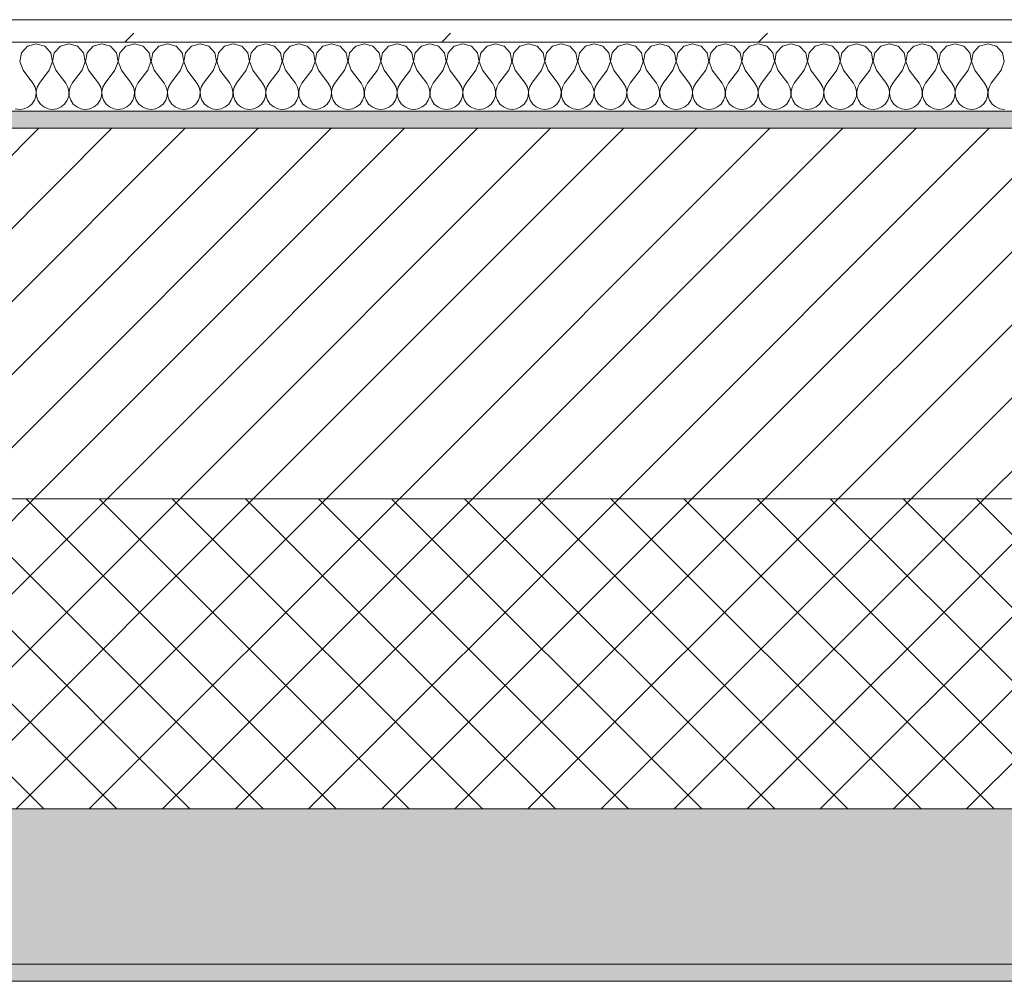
# Model space of a CAD drawing. Header units: millimetres. Extents: x -40968 to 13979, y -19284 to 4746.
# Tile 213 of 234: x -11143 to -10571, y -1699 to -1141. Entities that reach past the tile are written whole.
import ezdxf

# ---------------------------------------------------------------- set-up
doc = ezdxf.new("R2010")
doc.units = ezdxf.units.MM
doc.header["$MEASUREMENT"] = 0
doc.linetypes.add('Wipeout_Contour', pattern=[1000, 0, -1000])
doc.layers.add('12_FAÇ_Façana', color=7, linetype='Continuous')
doc.layers.add('Nuevo_08_E_Envans secs', color=7, linetype='Continuous')
for name, color, linetype, lineweight, true_color in [('12_FAÇ_Façana_Pluma_Nº__102', 7, 'Continuous', 5, 0xcccccc), ('12_FAÇ_Façana_Pluma_Nº__174', 7, 'Continuous', 13, 0xe4ad2c), ('12_FAÇ_Façana_Pluma_Nº__176', 7, 'Continuous', 15, 0x93a0c6), ('Nuevo_08_E_Envans secs_Pluma_Nº__102', 7, 'Continuous', 5, 0xcccccc), ('Nuevo_08_E_Envans secs_Pluma_Nº__177', 7, 'Continuous', 15, 0xf7e046)]:
    doc.layers.add(name, color=color, linetype=linetype, lineweight=lineweight, true_color=true_color)
for name, color, linetype, lineweight in [('12_FAÇ_Façana_Pluma_Nº__2', 8, 'Continuous', 5), ('12_FAÇ_Façana_Pluma_Nº__7', 7, 'Continuous', 5), ('Nuevo_08_E_Envans secs_Pluma_Nº__1', 7, 'Continuous', 5)]:
    doc.layers.add(name, color=color, linetype=linetype, lineweight=lineweight)

# ---------------------------------------------------------------- blocks, each defined once
blk = doc.blocks.new('Muro_10_1', base_point=(-12935.93, -1193.98))
at = {"layer": '12_FAÇ_Façana_Pluma_Nº__102', "linetype": 'Continuous', "lineweight": 0, "true_color": 0xe5e5e5}
for points in [[(-12935.93, -1688.98), (-8781.93, -1688.98), (-8781.93, -1598.98), (-12035.86, -1598.98), (-12035.86, -1613.98), (-12435.86, -1613.98), (-12435.86, -1598.98), (-12486.81, -1598.98), (-12486.81, -1613.98), (-12886.81, -1613.98), (-12886.81, -1598.98), (-12935.93, -1598.98)], [(-12935.93, -1698.98), (-8781.93, -1698.98), (-8781.93, -1688.98), (-12935.93, -1688.98)]]:
    blk.add_hatch(color=254, dxfattribs=at).paths.add_polyline_path(points)
at = {"layer": '12_FAÇ_Façana_Pluma_Nº__174', "linetype": 'Continuous', "lineweight": 13, "true_color": 0xe4ad2c}
h = blk.add_hatch(dxfattribs=at)
h.set_pattern_fill('SATE_Aislamiento_0001', color=42, style=0, pattern_type=2)
h.set_pattern_definition([(45, (0, 0), (-21.2132, 21.2132), []), (135, (0, 0), (21.2132, 21.2132), [])])
h.paths.add_polyline_path([(-12035.86, -1598.98), (-8781.93, -1598.98), (-8781.93, -1418.98), (-12035.86, -1418.98)])
at = {"layer": '12_FAÇ_Façana_Pluma_Nº__176', "linetype": 'Continuous', "lineweight": 0, "true_color": 0x495063}
blk.add_hatch(color=251, dxfattribs=at).paths.add_polyline_path([(-11995.86, -1203.98), (-8781.93, -1203.98), (-8781.93, -1193.98), (-11995.86, -1193.98)])
at = {"layer": '12_FAÇ_Façana_Pluma_Nº__2', "linetype": 'Continuous', "lineweight": 5}
h = blk.add_hatch(dxfattribs=at)
h.set_pattern_fill('Ceramic_0001', color=8, style=0, pattern_type=2)
h.set_pattern_definition([(45, (0, 0), (-21.2132, 21.2132), [])])
h.paths.add_polyline_path([(-11995.86, -1418.98), (-8781.93, -1418.98), (-8781.93, -1203.98), (-11995.86, -1203.98)])
at = {"layer": '12_FAÇ_Façana_Pluma_Nº__7', "color": 7, "linetype": 'Continuous', "lineweight": 5}
for p, q in [((-8781.93, -1203.98), (-11995.86, -1203.98)), ((-11995.86, -1418.98), (-8781.93, -1418.98)), ((-12035.86, -1598.98), (-8781.93, -1598.98)), ((-12935.93, -1688.98), (-8781.93, -1688.98))]:
    blk.add_line(p, q, dxfattribs=at)
at = {"layer": '12_FAÇ_Façana_Pluma_Nº__7', "color": 7, "linetype": 'Continuous', "lineweight": 5, "flags": 128}
for points in [[(-8781.93, -1193.98), (-11995.86, -1193.98)], [(-12935.93, -1698.98), (-8781.93, -1698.98)]]:
    blk.add_lwpolyline(points, dxfattribs=at)
blk = doc.blocks.new('*X256')
at = {"layer": 'Nuevo_08_E_Envans secs_Pluma_Nº__102', "color": 254, "linetype": 'Continuous', "lineweight": 5, "true_color": 0xcccccc}
for p, q in [((-11138.34, -1156.35), (-11141.85, -1160.19)), ((-11133.33, -1154.93), (-11138.34, -1156.35)), ((-11128.33, -1156.35), (-11133.33, -1154.93)), ((-11124.81, -1160.19), (-11128.33, -1156.35)), ((-11119.29, -1156.35), (-11122.8, -1160.19)), ((-11114.29, -1154.93), (-11119.29, -1156.35)), ((-11109.28, -1156.35), (-11114.29, -1154.93)), ((-11105.77, -1160.19), (-11109.28, -1156.35)), ((-11100.25, -1156.35), (-11103.76, -1160.19)), ((-11095.24, -1154.93), (-11100.25, -1156.35)), ((-11090.23, -1156.35), (-11095.24, -1154.93)), ((-11086.72, -1160.19), (-11090.23, -1156.35)), ((-11081.2, -1156.35), (-11084.71, -1160.19)), ((-11076.19, -1154.93), (-11081.2, -1156.35)), ((-11071.18, -1156.35), (-11076.19, -1154.93)), ((-11067.67, -1160.19), (-11071.18, -1156.35)), ((-11062.15, -1156.35), (-11065.66, -1160.19)), ((-11057.14, -1154.93), (-11062.15, -1156.35)), ((-11052.14, -1156.35), (-11057.14, -1154.93)), ((-11048.62, -1160.19), (-11052.14, -1156.35)), ((-11043.1, -1156.35), (-11046.61, -1160.19)), ((-11038.1, -1154.93), (-11043.1, -1156.35)), ((-11033.09, -1156.35), (-11038.1, -1154.93)), ((-11029.58, -1160.19), (-11033.09, -1156.35)), ((-11024.05, -1156.35), (-11027.57, -1160.19)), ((-11019.05, -1154.93), (-11024.05, -1156.35)), ((-11014.04, -1156.35), (-11019.05, -1154.93)), ((-11010.53, -1160.19), (-11014.04, -1156.35)), ((-11005.01, -1156.35), (-11008.52, -1160.19)), ((-11000, -1154.93), (-11005.01, -1156.35)), ((-10994.99, -1156.35), (-11000, -1154.93)), ((-10991.48, -1160.19), (-10994.99, -1156.35)), ((-10985.96, -1156.35), (-10989.47, -1160.19)), ((-10980.95, -1154.93), (-10985.96, -1156.35)), ((-10975.95, -1156.35), (-10980.95, -1154.93)), ((-10972.43, -1160.19), (-10975.95, -1156.35)), ((-10966.91, -1156.35), (-10970.42, -1160.19)), ((-10961.9, -1154.93), (-10966.91, -1156.35)), ((-10956.9, -1156.35), (-10961.9, -1154.93)), ((-10953.39, -1160.19), (-10956.9, -1156.35)), ((-10947.86, -1156.35), (-10951.38, -1160.19)), ((-10942.86, -1154.93), (-10947.86, -1156.35)), ((-10937.85, -1156.35), (-10942.86, -1154.93)), ((-10934.34, -1160.19), (-10937.85, -1156.35)), ((-10928.82, -1156.35), (-10932.33, -1160.19)), ((-10923.81, -1154.93), (-10928.82, -1156.35)), ((-10918.8, -1156.35), (-10923.81, -1154.93)), ((-10915.29, -1160.19), (-10918.8, -1156.35)), ((-10909.77, -1156.35), (-10913.28, -1160.19)), ((-10904.76, -1154.93), (-10909.77, -1156.35)), ((-10899.75, -1156.35), (-10904.76, -1154.93)), ((-10896.24, -1160.19), (-10899.75, -1156.35)), ((-10890.72, -1156.35), (-10894.23, -1160.19)), ((-10885.71, -1154.93), (-10890.72, -1156.35)), ((-10880.71, -1156.35), (-10885.71, -1154.93)), ((-10877.2, -1160.19), (-10880.71, -1156.35)), ((-10871.67, -1156.35), (-10875.19, -1160.19)), ((-10866.67, -1154.93), (-10871.67, -1156.35)), ((-10861.66, -1156.35), (-10866.67, -1154.93)), ((-10858.15, -1160.19), (-10861.66, -1156.35)), ((-10852.63, -1156.35), (-10856.14, -1160.19)), ((-10847.62, -1154.93), (-10852.63, -1156.35)), ((-10842.61, -1156.35), (-10847.62, -1154.93)), ((-10839.1, -1160.19), (-10842.61, -1156.35)), ((-10833.58, -1156.35), (-10837.09, -1160.19)), ((-10828.57, -1154.93), (-10833.58, -1156.35)), ((-10823.56, -1156.35), (-10828.57, -1154.93)), ((-10820.05, -1160.19), (-10823.56, -1156.35)), ((-10814.53, -1156.35), (-10818.04, -1160.19)), ((-10809.52, -1154.93), (-10814.53, -1156.35)), ((-10804.52, -1156.35), (-10809.52, -1154.93)), ((-10801.01, -1160.19), (-10804.52, -1156.35)), ((-10795.48, -1156.35), (-10798.99, -1160.19)), ((-10790.48, -1154.93), (-10795.48, -1156.35)), ((-10785.47, -1156.35), (-10790.48, -1154.93)), ((-10781.96, -1160.19), (-10785.47, -1156.35)), ((-10776.44, -1156.35), (-10779.95, -1160.19)), ((-10771.43, -1154.93), (-10776.44, -1156.35)), ((-10766.42, -1156.35), (-10771.43, -1154.93)), ((-10762.91, -1160.19), (-10766.42, -1156.35)), ((-10757.39, -1156.35), (-10760.9, -1160.19)), ((-10752.38, -1154.93), (-10757.39, -1156.35)), ((-10747.37, -1156.35), (-10752.38, -1154.93)), ((-10743.86, -1160.19), (-10747.37, -1156.35)), ((-10738.34, -1156.35), (-10741.85, -1160.19)), ((-10733.33, -1154.93), (-10738.34, -1156.35)), ((-10728.33, -1156.35), (-10733.33, -1154.93)), ((-10724.81, -1160.19), (-10728.33, -1156.35)), ((-10719.29, -1156.35), (-10722.8, -1160.19)), ((-10714.29, -1154.93), (-10719.29, -1156.35)), ((-10709.28, -1156.35), (-10714.29, -1154.93)), ((-10705.77, -1160.19), (-10709.28, -1156.35)), ((-10700.25, -1156.35), (-10703.76, -1160.19)), ((-10695.24, -1154.93), (-10700.25, -1156.35)), ((-10690.23, -1156.35), (-10695.24, -1154.93)), ((-10686.72, -1160.19), (-10690.23, -1156.35)), ((-10681.2, -1156.35), (-10684.71, -1160.19)), ((-10676.19, -1154.93), (-10681.2, -1156.35)), ((-10671.18, -1156.35), (-10676.19, -1154.93)), ((-10667.67, -1160.19), (-10671.18, -1156.35)), ((-10662.15, -1156.35), (-10665.66, -1160.19)), ((-10657.14, -1154.93), (-10662.15, -1156.35)), ((-10652.14, -1156.35), (-10657.14, -1154.93)), ((-10648.62, -1160.19), (-10652.14, -1156.35)), ((-10643.1, -1156.35), (-10646.61, -1160.19)), ((-10638.1, -1154.93), (-10643.1, -1156.35)), ((-10633.09, -1156.35), (-10638.1, -1154.93)), ((-10629.58, -1160.19), (-10633.09, -1156.35)), ((-10624.05, -1156.35), (-10627.57, -1160.19)), ((-10619.05, -1154.93), (-10624.05, -1156.35)), ((-10614.04, -1156.35), (-10619.05, -1154.93)), ((-10610.53, -1160.19), (-10614.04, -1156.35)), ((-10605.01, -1156.35), (-10608.52, -1160.19)), ((-10600, -1154.93), (-10605.01, -1156.35)), ((-10594.99, -1156.35), (-10600, -1154.93)), ((-10591.48, -1160.19), (-10594.99, -1156.35)), ((-10585.96, -1156.35), (-10589.47, -1160.19)), ((-10580.95, -1154.93), (-10585.96, -1156.35)), ((-10575.95, -1156.35), (-10580.95, -1154.93)), ((-10572.43, -1160.19), (-10575.95, -1156.35)), ((-11141.85, -1160.19), (-11142.82, -1165.31)), ((-11142.82, -1165.31), (-11140.95, -1170.17)), ((-11125.71, -1170.17), (-11123.85, -1165.31)), ((-11123.85, -1165.31), (-11124.81, -1160.19)), ((-11122.8, -1160.19), (-11123.77, -1165.31)), ((-11123.77, -1165.31), (-11121.9, -1170.17)), ((-11106.67, -1170.17), (-11104.8, -1165.31)), ((-11104.8, -1165.31), (-11105.77, -1160.19)), ((-11103.76, -1160.19), (-11104.72, -1165.31)), ((-11104.72, -1165.31), (-11102.86, -1170.17)), ((-11087.62, -1170.17), (-11085.75, -1165.31)), ((-11085.75, -1165.31), (-11086.72, -1160.19)), ((-11084.71, -1160.19), (-11085.68, -1165.31)), ((-11085.68, -1165.31), (-11083.81, -1170.17)), ((-11068.57, -1170.17), (-11066.71, -1165.31)), ((-11066.71, -1165.31), (-11067.67, -1160.19)), ((-11065.66, -1160.19), (-11066.63, -1165.31)), ((-11066.63, -1165.31), (-11064.76, -1170.17)), ((-11049.52, -1170.17), (-11047.66, -1165.31)), ((-11047.66, -1165.31), (-11048.62, -1160.19)), ((-11046.61, -1160.19), (-11047.58, -1165.31)), ((-11047.58, -1165.31), (-11045.71, -1170.17)), ((-11030.48, -1170.17), (-11028.61, -1165.31)), ((-11028.61, -1165.31), (-11029.58, -1160.19)), ((-11027.57, -1160.19), (-11028.53, -1165.31)), ((-11028.53, -1165.31), (-11026.67, -1170.17)), ((-11011.43, -1170.17), (-11009.56, -1165.31)), ((-11009.56, -1165.31), (-11010.53, -1160.19)), ((-11008.52, -1160.19), (-11009.49, -1165.31)), ((-11009.49, -1165.31), (-11007.62, -1170.17)), ((-10992.38, -1170.17), (-10990.51, -1165.31)), ((-10990.51, -1165.31), (-10991.48, -1160.19)), ((-10989.47, -1160.19), (-10990.44, -1165.31)), ((-10990.44, -1165.31), (-10988.57, -1170.17)), ((-10973.33, -1170.17), (-10971.47, -1165.31)), ((-10971.47, -1165.31), (-10972.43, -1160.19)), ((-10970.42, -1160.19), (-10971.39, -1165.31)), ((-10971.39, -1165.31), (-10969.52, -1170.17)), ((-10954.29, -1170.17), (-10952.42, -1165.31)), ((-10952.42, -1165.31), (-10953.39, -1160.19)), ((-10951.38, -1160.19), (-10952.34, -1165.31)), ((-10952.34, -1165.31), (-10950.48, -1170.17)), ((-10935.24, -1170.17), (-10933.37, -1165.31)), ((-10933.37, -1165.31), (-10934.34, -1160.19)), ((-10932.33, -1160.19), (-10933.29, -1165.31)), ((-10933.29, -1165.31), (-10931.43, -1170.17)), ((-10916.19, -1170.17), (-10914.32, -1165.31)), ((-10914.32, -1165.31), (-10915.29, -1160.19)), ((-10913.28, -1160.19), (-10914.25, -1165.31)), ((-10914.25, -1165.31), (-10912.38, -1170.17)), ((-10897.14, -1170.17), (-10895.28, -1165.31)), ((-10895.28, -1165.31), (-10896.24, -1160.19)), ((-10894.23, -1160.19), (-10895.2, -1165.31)), ((-10895.2, -1165.31), (-10893.33, -1170.17)), ((-10878.1, -1170.17), (-10876.23, -1165.31)), ((-10876.23, -1165.31), (-10877.2, -1160.19)), ((-10875.19, -1160.19), (-10876.15, -1165.31)), ((-10876.15, -1165.31), (-10874.29, -1170.17)), ((-10859.05, -1170.17), (-10857.18, -1165.31)), ((-10857.18, -1165.31), (-10858.15, -1160.19)), ((-10856.14, -1160.19), (-10857.1, -1165.31)), ((-10857.1, -1165.31), (-10855.24, -1170.17)), ((-10840, -1170.17), (-10838.13, -1165.31)), ((-10838.13, -1165.31), (-10839.1, -1160.19)), ((-10837.09, -1160.19), (-10838.06, -1165.31)), ((-10838.06, -1165.31), (-10836.19, -1170.17)), ((-10820.95, -1170.17), (-10819.09, -1165.31)), ((-10819.09, -1165.31), (-10820.05, -1160.19)), ((-10818.04, -1160.19), (-10819.01, -1165.31)), ((-10819.01, -1165.31), (-10817.14, -1170.17)), ((-10801.9, -1170.17), (-10800.04, -1165.31)), ((-10800.04, -1165.31), (-10801.01, -1160.19)), ((-10798.99, -1160.19), (-10799.96, -1165.31)), ((-10799.96, -1165.31), (-10798.1, -1170.17)), ((-10782.86, -1170.17), (-10780.99, -1165.31)), ((-10780.99, -1165.31), (-10781.96, -1160.19)), ((-10779.95, -1160.19), (-10780.91, -1165.31)), ((-10780.91, -1165.31), (-10779.05, -1170.17)), ((-10763.81, -1170.17), (-10761.94, -1165.31)), ((-10761.94, -1165.31), (-10762.91, -1160.19)), ((-10760.9, -1160.19), (-10761.87, -1165.31)), ((-10761.87, -1165.31), (-10760, -1170.17)), ((-10744.76, -1170.17), (-10742.9, -1165.31)), ((-10742.9, -1165.31), (-10743.86, -1160.19)), ((-10741.85, -1160.19), (-10742.82, -1165.31)), ((-10742.82, -1165.31), (-10740.95, -1170.17)), ((-10725.71, -1170.17), (-10723.85, -1165.31)), ((-10723.85, -1165.31), (-10724.81, -1160.19)), ((-10722.8, -1160.19), (-10723.77, -1165.31)), ((-10723.77, -1165.31), (-10721.9, -1170.17)), ((-10706.67, -1170.17), (-10704.8, -1165.31)), ((-10704.8, -1165.31), (-10705.77, -1160.19)), ((-10703.76, -1160.19), (-10704.72, -1165.31)), ((-10704.72, -1165.31), (-10702.86, -1170.17)), ((-10687.62, -1170.17), (-10685.75, -1165.31)), ((-10685.75, -1165.31), (-10686.72, -1160.19)), ((-10684.71, -1160.19), (-10685.68, -1165.31)), ((-10685.68, -1165.31), (-10683.81, -1170.17)), ((-10668.57, -1170.17), (-10666.71, -1165.31)), ((-10666.71, -1165.31), (-10667.67, -1160.19)), ((-10665.66, -1160.19), (-10666.63, -1165.31)), ((-10666.63, -1165.31), (-10664.76, -1170.17)), ((-10649.52, -1170.17), (-10647.66, -1165.31)), ((-10647.66, -1165.31), (-10648.62, -1160.19)), ((-10646.61, -1160.19), (-10647.58, -1165.31)), ((-10647.58, -1165.31), (-10645.71, -1170.17)), ((-10630.48, -1170.17), (-10628.61, -1165.31)), ((-10628.61, -1165.31), (-10629.58, -1160.19)), ((-10627.57, -1160.19), (-10628.53, -1165.31)), ((-10628.53, -1165.31), (-10626.67, -1170.17)), ((-10611.43, -1170.17), (-10609.56, -1165.31)), ((-10609.56, -1165.31), (-10610.53, -1160.19)), ((-10608.52, -1160.19), (-10609.49, -1165.31)), ((-10609.49, -1165.31), (-10607.62, -1170.17)), ((-10592.38, -1170.17), (-10590.51, -1165.31)), ((-10590.51, -1165.31), (-10591.48, -1160.19)), ((-10589.47, -1160.19), (-10590.44, -1165.31)), ((-10590.44, -1165.31), (-10588.57, -1170.17)), ((-10573.33, -1170.17), (-10571.47, -1165.31)), ((-10571.47, -1165.31), (-10572.43, -1160.19)), ((-11140.95, -1170.17), (-11135.24, -1177.79)), ((-11125.71, -1170.17), (-11131.43, -1177.79)), ((-11121.9, -1170.17), (-11116.19, -1177.79)), ((-11106.67, -1170.17), (-11112.38, -1177.79)), ((-11102.86, -1170.17), (-11097.14, -1177.79)), ((-11087.62, -1170.17), (-11093.33, -1177.79)), ((-11083.81, -1170.17), (-11078.1, -1177.79)), ((-11068.57, -1170.17), (-11074.29, -1177.79)), ((-11064.76, -1170.17), (-11059.05, -1177.79)), ((-11049.52, -1170.17), (-11055.24, -1177.79)), ((-11045.71, -1170.17), (-11040, -1177.79)), ((-11030.48, -1170.17), (-11036.19, -1177.79)), ((-11026.67, -1170.17), (-11020.95, -1177.79)), ((-11011.43, -1170.17), (-11017.14, -1177.79)), ((-11007.62, -1170.17), (-11001.9, -1177.79)), ((-10992.38, -1170.17), (-10998.1, -1177.79)), ((-10988.57, -1170.17), (-10982.86, -1177.79)), ((-10973.33, -1170.17), (-10979.05, -1177.79)), ((-10969.52, -1170.17), (-10963.81, -1177.79)), ((-10954.29, -1170.17), (-10960, -1177.79)), ((-10950.48, -1170.17), (-10944.76, -1177.79)), ((-10935.24, -1170.17), (-10940.95, -1177.79)), ((-10931.43, -1170.17), (-10925.71, -1177.79)), ((-10916.19, -1170.17), (-10921.9, -1177.79)), ((-10912.38, -1170.17), (-10906.67, -1177.79)), ((-10897.14, -1170.17), (-10902.86, -1177.79)), ((-10893.33, -1170.17), (-10887.62, -1177.79)), ((-10878.1, -1170.17), (-10883.81, -1177.79)), ((-10874.29, -1170.17), (-10868.57, -1177.79)), ((-10859.05, -1170.17), (-10864.76, -1177.79)), ((-10855.24, -1170.17), (-10849.52, -1177.79)), ((-10840, -1170.17), (-10845.71, -1177.79)), ((-10836.19, -1170.17), (-10830.48, -1177.79)), ((-10820.95, -1170.17), (-10826.67, -1177.79)), ((-10817.14, -1170.17), (-10811.43, -1177.79)), ((-10801.9, -1170.17), (-10807.62, -1177.79)), ((-10798.1, -1170.17), (-10792.38, -1177.79)), ((-10782.86, -1170.17), (-10788.57, -1177.79)), ((-10779.05, -1170.17), (-10773.33, -1177.79)), ((-10763.81, -1170.17), (-10769.52, -1177.79)), ((-10760, -1170.17), (-10754.29, -1177.79)), ((-10744.76, -1170.17), (-10750.48, -1177.79)), ((-10740.95, -1170.17), (-10735.24, -1177.79)), ((-10725.71, -1170.17), (-10731.43, -1177.79)), ((-10721.9, -1170.17), (-10716.19, -1177.79)), ((-10706.67, -1170.17), (-10712.38, -1177.79)), ((-10702.86, -1170.17), (-10697.14, -1177.79)), ((-10687.62, -1170.17), (-10693.33, -1177.79)), ((-10683.81, -1170.17), (-10678.1, -1177.79)), ((-10668.57, -1170.17), (-10674.29, -1177.79)), ((-10664.76, -1170.17), (-10659.05, -1177.79)), ((-10649.52, -1170.17), (-10655.24, -1177.79)), ((-10645.71, -1170.17), (-10640, -1177.79)), ((-10630.48, -1170.17), (-10636.19, -1177.79)), ((-10626.67, -1170.17), (-10620.95, -1177.79)), ((-10611.43, -1170.17), (-10617.14, -1177.79)), ((-10607.62, -1170.17), (-10601.9, -1177.79)), ((-10592.38, -1170.17), (-10598.1, -1177.79)), ((-10588.57, -1170.17), (-10582.86, -1177.79)), ((-10573.33, -1170.17), (-10579.05, -1177.79)), ((-11133.97, -1180.08), (-11135.24, -1177.79)), ((-11133.37, -1182.64), (-11133.97, -1180.08)), ((-11133.5, -1185.27), (-11133.37, -1182.64)), ((-11132.7, -1180.08), (-11133.29, -1182.64)), ((-11133.29, -1182.64), (-11133.17, -1185.27)), ((-11131.43, -1177.79), (-11132.7, -1180.08)), ((-11114.92, -1180.08), (-11116.19, -1177.79)), ((-11114.32, -1182.64), (-11114.92, -1180.08)), ((-11114.45, -1185.27), (-11114.32, -1182.64)), ((-11113.65, -1180.08), (-11114.25, -1182.64)), ((-11114.25, -1182.64), (-11114.12, -1185.27)), ((-11112.38, -1177.79), (-11113.65, -1180.08)), ((-11095.87, -1180.08), (-11097.14, -1177.79)), ((-11095.28, -1182.64), (-11095.87, -1180.08)), ((-11095.4, -1185.27), (-11095.28, -1182.64)), ((-11094.6, -1180.08), (-11095.2, -1182.64)), ((-11095.2, -1182.64), (-11095.07, -1185.27)), ((-11093.33, -1177.79), (-11094.6, -1180.08)), ((-11076.82, -1180.08), (-11078.1, -1177.79)), ((-11076.23, -1182.64), (-11076.82, -1180.08)), ((-11076.36, -1185.27), (-11076.23, -1182.64)), ((-11075.56, -1180.08), (-11076.15, -1182.64)), ((-11076.15, -1182.64), (-11076.02, -1185.27)), ((-11074.29, -1177.79), (-11075.56, -1180.08)), ((-11057.78, -1180.08), (-11059.05, -1177.79)), ((-11057.18, -1182.64), (-11057.78, -1180.08)), ((-11057.31, -1185.27), (-11057.18, -1182.64)), ((-11056.51, -1180.08), (-11057.1, -1182.64)), ((-11057.1, -1182.64), (-11056.98, -1185.27)), ((-11055.24, -1177.79), (-11056.51, -1180.08)), ((-11038.73, -1180.08), (-11040, -1177.79)), ((-11038.13, -1182.64), (-11038.73, -1180.08)), ((-11038.26, -1185.27), (-11038.13, -1182.64)), ((-11037.46, -1180.08), (-11038.06, -1182.64)), ((-11038.06, -1182.64), (-11037.93, -1185.27)), ((-11036.19, -1177.79), (-11037.46, -1180.08)), ((-11019.68, -1180.08), (-11020.95, -1177.79)), ((-11019.09, -1182.64), (-11019.68, -1180.08)), ((-11019.21, -1185.27), (-11019.09, -1182.64)), ((-11018.41, -1180.08), (-11019.01, -1182.64)), ((-11019.01, -1182.64), (-11018.88, -1185.27)), ((-11017.14, -1177.79), (-11018.41, -1180.08)), ((-11000.63, -1180.08), (-11001.9, -1177.79)), ((-11000.04, -1182.64), (-11000.63, -1180.08)), ((-11000.17, -1185.27), (-11000.04, -1182.64)), ((-10999.37, -1180.08), (-10999.96, -1182.64)), ((-10999.96, -1182.64), (-10999.83, -1185.27)), ((-10998.1, -1177.79), (-10999.37, -1180.08)), ((-10981.59, -1180.08), (-10982.86, -1177.79)), ((-10980.99, -1182.64), (-10981.59, -1180.08)), ((-10981.12, -1185.27), (-10980.99, -1182.64)), ((-10980.32, -1180.08), (-10980.91, -1182.64)), ((-10980.91, -1182.64), (-10980.79, -1185.27)), ((-10979.05, -1177.79), (-10980.32, -1180.08)), ((-10962.54, -1180.08), (-10963.81, -1177.79)), ((-10961.94, -1182.64), (-10962.54, -1180.08)), ((-10962.07, -1185.27), (-10961.94, -1182.64)), ((-10961.27, -1180.08), (-10961.87, -1182.64)), ((-10961.87, -1182.64), (-10961.74, -1185.27)), ((-10960, -1177.79), (-10961.27, -1180.08)), ((-10943.49, -1180.08), (-10944.76, -1177.79)), ((-10942.9, -1182.64), (-10943.49, -1180.08)), ((-10943.02, -1185.27), (-10942.9, -1182.64)), ((-10942.22, -1180.08), (-10942.82, -1182.64)), ((-10942.82, -1182.64), (-10942.69, -1185.27)), ((-10940.95, -1177.79), (-10942.22, -1180.08)), ((-10924.44, -1180.08), (-10925.71, -1177.79)), ((-10923.85, -1182.64), (-10924.44, -1180.08)), ((-10923.98, -1185.27), (-10923.85, -1182.64)), ((-10923.18, -1180.08), (-10923.77, -1182.64)), ((-10923.77, -1182.64), (-10923.64, -1185.27)), ((-10921.9, -1177.79), (-10923.18, -1180.08)), ((-10905.4, -1180.08), (-10906.67, -1177.79)), ((-10904.8, -1182.64), (-10905.4, -1180.08)), ((-10904.93, -1185.27), (-10904.8, -1182.64)), ((-10904.13, -1180.08), (-10904.72, -1182.64)), ((-10904.72, -1182.64), (-10904.6, -1185.27)), ((-10902.86, -1177.79), (-10904.13, -1180.08)), ((-10886.35, -1180.08), (-10887.62, -1177.79)), ((-10885.75, -1182.64), (-10886.35, -1180.08)), ((-10885.88, -1185.27), (-10885.75, -1182.64)), ((-10885.08, -1180.08), (-10885.68, -1182.64)), ((-10885.68, -1182.64), (-10885.55, -1185.27)), ((-10883.81, -1177.79), (-10885.08, -1180.08)), ((-10867.3, -1180.08), (-10868.57, -1177.79)), ((-10866.71, -1182.64), (-10867.3, -1180.08)), ((-10866.83, -1185.27), (-10866.71, -1182.64)), ((-10866.03, -1180.08), (-10866.63, -1182.64)), ((-10866.63, -1182.64), (-10866.5, -1185.27)), ((-10864.76, -1177.79), (-10866.03, -1180.08)), ((-10848.25, -1180.08), (-10849.52, -1177.79)), ((-10847.66, -1182.64), (-10848.25, -1180.08)), ((-10847.78, -1185.27), (-10847.66, -1182.64)), ((-10846.99, -1180.08), (-10847.58, -1182.64)), ((-10847.58, -1182.64), (-10847.45, -1185.27)), ((-10845.71, -1177.79), (-10846.99, -1180.08)), ((-10829.2, -1180.08), (-10830.48, -1177.79)), ((-10828.61, -1182.64), (-10829.2, -1180.08)), ((-10828.74, -1185.27), (-10828.61, -1182.64)), ((-10827.94, -1180.08), (-10828.53, -1182.64)), ((-10828.53, -1182.64), (-10828.41, -1185.27)), ((-10826.67, -1177.79), (-10827.94, -1180.08)), ((-10810.16, -1180.08), (-10811.43, -1177.79)), ((-10809.56, -1182.64), (-10810.16, -1180.08)), ((-10809.69, -1185.27), (-10809.56, -1182.64)), ((-10808.89, -1180.08), (-10809.49, -1182.64)), ((-10809.49, -1182.64), (-10809.36, -1185.27)), ((-10807.62, -1177.79), (-10808.89, -1180.08)), ((-10791.11, -1180.08), (-10792.38, -1177.79)), ((-10790.51, -1182.64), (-10791.11, -1180.08)), ((-10790.64, -1185.27), (-10790.51, -1182.64)), ((-10789.84, -1180.08), (-10790.44, -1182.64)), ((-10790.44, -1182.64), (-10790.31, -1185.27)), ((-10788.57, -1177.79), (-10789.84, -1180.08)), ((-10772.06, -1180.08), (-10773.33, -1177.79)), ((-10771.47, -1182.64), (-10772.06, -1180.08)), ((-10771.59, -1185.27), (-10771.47, -1182.64)), ((-10770.8, -1180.08), (-10771.39, -1182.64)), ((-10771.39, -1182.64), (-10771.26, -1185.27)), ((-10769.52, -1177.79), (-10770.8, -1180.08)), ((-10753.01, -1180.08), (-10754.29, -1177.79)), ((-10752.42, -1182.64), (-10753.01, -1180.08)), ((-10752.55, -1185.27), (-10752.42, -1182.64)), ((-10751.75, -1180.08), (-10752.34, -1182.64)), ((-10752.34, -1182.64), (-10752.22, -1185.27)), ((-10750.48, -1177.79), (-10751.75, -1180.08)), ((-10733.97, -1180.08), (-10735.24, -1177.79)), ((-10733.37, -1182.64), (-10733.97, -1180.08)), ((-10733.5, -1185.27), (-10733.37, -1182.64)), ((-10732.7, -1180.08), (-10733.29, -1182.64)), ((-10733.29, -1182.64), (-10733.17, -1185.27)), ((-10731.43, -1177.79), (-10732.7, -1180.08)), ((-10714.92, -1180.08), (-10716.19, -1177.79)), ((-10714.32, -1182.64), (-10714.92, -1180.08)), ((-10714.45, -1185.27), (-10714.32, -1182.64)), ((-10713.65, -1180.08), (-10714.25, -1182.64)), ((-10714.25, -1182.64), (-10714.12, -1185.27)), ((-10712.38, -1177.79), (-10713.65, -1180.08)), ((-10695.87, -1180.08), (-10697.14, -1177.79)), ((-10695.28, -1182.64), (-10695.87, -1180.08)), ((-10695.4, -1185.27), (-10695.28, -1182.64)), ((-10694.6, -1180.08), (-10695.2, -1182.64)), ((-10695.2, -1182.64), (-10695.07, -1185.27)), ((-10693.33, -1177.79), (-10694.6, -1180.08)), ((-10676.82, -1180.08), (-10678.1, -1177.79)), ((-10676.23, -1182.64), (-10676.82, -1180.08)), ((-10676.36, -1185.27), (-10676.23, -1182.64)), ((-10675.56, -1180.08), (-10676.15, -1182.64)), ((-10676.15, -1182.64), (-10676.02, -1185.27)), ((-10674.29, -1177.79), (-10675.56, -1180.08)), ((-10657.78, -1180.08), (-10659.05, -1177.79)), ((-10657.18, -1182.64), (-10657.78, -1180.08)), ((-10657.31, -1185.27), (-10657.18, -1182.64)), ((-10656.51, -1180.08), (-10657.1, -1182.64)), ((-10657.1, -1182.64), (-10656.98, -1185.27)), ((-10655.24, -1177.79), (-10656.51, -1180.08)), ((-10638.73, -1180.08), (-10640, -1177.79)), ((-10638.13, -1182.64), (-10638.73, -1180.08)), ((-10638.26, -1185.27), (-10638.13, -1182.64)), ((-10637.46, -1180.08), (-10638.06, -1182.64)), ((-10638.06, -1182.64), (-10637.93, -1185.27)), ((-10636.19, -1177.79), (-10637.46, -1180.08)), ((-10619.68, -1180.08), (-10620.95, -1177.79)), ((-10619.09, -1182.64), (-10619.68, -1180.08)), ((-10619.21, -1185.27), (-10619.09, -1182.64)), ((-10618.41, -1180.08), (-10619.01, -1182.64)), ((-10619.01, -1182.64), (-10618.88, -1185.27)), ((-10617.14, -1177.79), (-10618.41, -1180.08)), ((-10600.63, -1180.08), (-10601.9, -1177.79)), ((-10600.04, -1182.64), (-10600.63, -1180.08)), ((-10600.17, -1185.27), (-10600.04, -1182.64)), ((-10599.37, -1180.08), (-10599.96, -1182.64)), ((-10599.96, -1182.64), (-10599.83, -1185.27)), ((-10598.1, -1177.79), (-10599.37, -1180.08)), ((-10581.59, -1180.08), (-10582.86, -1177.79)), ((-10580.99, -1182.64), (-10581.59, -1180.08)), ((-10581.12, -1185.27), (-10580.99, -1182.64)), ((-10580.32, -1180.08), (-10580.91, -1182.64)), ((-10580.91, -1182.64), (-10580.79, -1185.27)), ((-10579.05, -1177.79), (-10580.32, -1180.08)), ((-11135.83, -1189.92), (-11134.34, -1187.76)), ((-11134.34, -1187.76), (-11133.5, -1185.27)), ((-11133.17, -1185.27), (-11132.33, -1187.76)), ((-11132.33, -1187.76), (-11130.84, -1189.92)), ((-11116.78, -1189.92), (-11115.29, -1187.76)), ((-11115.29, -1187.76), (-11114.45, -1185.27)), ((-11114.12, -1185.27), (-11113.28, -1187.76)), ((-11113.28, -1187.76), (-11111.79, -1189.92)), ((-11097.73, -1189.92), (-11096.24, -1187.76)), ((-11096.24, -1187.76), (-11095.4, -1185.27)), ((-11095.07, -1185.27), (-11094.23, -1187.76)), ((-11094.23, -1187.76), (-11092.74, -1189.92)), ((-11078.68, -1189.92), (-11077.2, -1187.76)), ((-11077.2, -1187.76), (-11076.36, -1185.27)), ((-11076.02, -1185.27), (-11075.19, -1187.76)), ((-11075.19, -1187.76), (-11073.7, -1189.92)), ((-11059.64, -1189.92), (-11058.15, -1187.76)), ((-11058.15, -1187.76), (-11057.31, -1185.27)), ((-11056.98, -1185.27), (-11056.14, -1187.76)), ((-11056.14, -1187.76), (-11054.65, -1189.92)), ((-11040.59, -1189.92), (-11039.1, -1187.76)), ((-11039.1, -1187.76), (-11038.26, -1185.27)), ((-11037.93, -1185.27), (-11037.09, -1187.76)), ((-11037.09, -1187.76), (-11035.6, -1189.92)), ((-11021.54, -1189.92), (-11020.05, -1187.76)), ((-11020.05, -1187.76), (-11019.21, -1185.27)), ((-11018.88, -1185.27), (-11018.04, -1187.76)), ((-11018.04, -1187.76), (-11016.55, -1189.92)), ((-11002.49, -1189.92), (-11001.01, -1187.76)), ((-11001.01, -1187.76), (-11000.17, -1185.27)), ((-10999.83, -1185.27), (-10998.99, -1187.76)), ((-10998.99, -1187.76), (-10997.51, -1189.92)), ((-10983.45, -1189.92), (-10981.96, -1187.76)), ((-10981.96, -1187.76), (-10981.12, -1185.27)), ((-10980.79, -1185.27), (-10979.95, -1187.76)), ((-10979.95, -1187.76), (-10978.46, -1189.92)), ((-10964.4, -1189.92), (-10962.91, -1187.76)), ((-10962.91, -1187.76), (-10962.07, -1185.27)), ((-10961.74, -1185.27), (-10960.9, -1187.76)), ((-10960.9, -1187.76), (-10959.41, -1189.92)), ((-10945.35, -1189.92), (-10943.86, -1187.76)), ((-10943.86, -1187.76), (-10943.02, -1185.27)), ((-10942.69, -1185.27), (-10941.85, -1187.76)), ((-10941.85, -1187.76), (-10940.36, -1189.92)), ((-10926.3, -1189.92), (-10924.81, -1187.76)), ((-10924.81, -1187.76), (-10923.98, -1185.27)), ((-10923.64, -1185.27), (-10922.8, -1187.76)), ((-10922.8, -1187.76), (-10921.32, -1189.92)), ((-10907.26, -1189.92), (-10905.77, -1187.76)), ((-10905.77, -1187.76), (-10904.93, -1185.27)), ((-10904.6, -1185.27), (-10903.76, -1187.76)), ((-10903.76, -1187.76), (-10902.27, -1189.92)), ((-10888.21, -1189.92), (-10886.72, -1187.76)), ((-10886.72, -1187.76), (-10885.88, -1185.27)), ((-10885.55, -1185.27), (-10884.71, -1187.76)), ((-10884.71, -1187.76), (-10883.22, -1189.92)), ((-10869.16, -1189.92), (-10867.67, -1187.76)), ((-10867.67, -1187.76), (-10866.83, -1185.27)), ((-10866.5, -1185.27), (-10865.66, -1187.76)), ((-10865.66, -1187.76), (-10864.17, -1189.92)), ((-10850.11, -1189.92), (-10848.62, -1187.76)), ((-10848.62, -1187.76), (-10847.78, -1185.27)), ((-10847.45, -1185.27), (-10846.61, -1187.76)), ((-10846.61, -1187.76), (-10845.13, -1189.92)), ((-10831.06, -1189.92), (-10829.58, -1187.76)), ((-10829.58, -1187.76), (-10828.74, -1185.27)), ((-10828.41, -1185.27), (-10827.57, -1187.76)), ((-10827.57, -1187.76), (-10826.08, -1189.92)), ((-10812.02, -1189.92), (-10810.53, -1187.76)), ((-10810.53, -1187.76), (-10809.69, -1185.27)), ((-10809.36, -1185.27), (-10808.52, -1187.76)), ((-10808.52, -1187.76), (-10807.03, -1189.92)), ((-10792.97, -1189.92), (-10791.48, -1187.76)), ((-10791.48, -1187.76), (-10790.64, -1185.27)), ((-10790.31, -1185.27), (-10789.47, -1187.76)), ((-10789.47, -1187.76), (-10787.98, -1189.92)), ((-10773.92, -1189.92), (-10772.43, -1187.76)), ((-10772.43, -1187.76), (-10771.59, -1185.27)), ((-10771.26, -1185.27), (-10770.42, -1187.76)), ((-10770.42, -1187.76), (-10768.94, -1189.92)), ((-10754.87, -1189.92), (-10753.39, -1187.76)), ((-10753.39, -1187.76), (-10752.55, -1185.27)), ((-10752.22, -1185.27), (-10751.38, -1187.76)), ((-10751.38, -1187.76), (-10749.89, -1189.92)), ((-10735.83, -1189.92), (-10734.34, -1187.76)), ((-10734.34, -1187.76), (-10733.5, -1185.27)), ((-10733.17, -1185.27), (-10732.33, -1187.76)), ((-10732.33, -1187.76), (-10730.84, -1189.92)), ((-10716.78, -1189.92), (-10715.29, -1187.76)), ((-10715.29, -1187.76), (-10714.45, -1185.27)), ((-10714.12, -1185.27), (-10713.28, -1187.76)), ((-10713.28, -1187.76), (-10711.79, -1189.92)), ((-10697.73, -1189.92), (-10696.24, -1187.76)), ((-10696.24, -1187.76), (-10695.4, -1185.27)), ((-10695.07, -1185.27), (-10694.23, -1187.76)), ((-10694.23, -1187.76), (-10692.74, -1189.92)), ((-10678.68, -1189.92), (-10677.2, -1187.76)), ((-10677.2, -1187.76), (-10676.36, -1185.27)), ((-10676.02, -1185.27), (-10675.19, -1187.76)), ((-10675.19, -1187.76), (-10673.7, -1189.92)), ((-10659.64, -1189.92), (-10658.15, -1187.76)), ((-10658.15, -1187.76), (-10657.31, -1185.27)), ((-10656.98, -1185.27), (-10656.14, -1187.76)), ((-10656.14, -1187.76), (-10654.65, -1189.92)), ((-10640.59, -1189.92), (-10639.1, -1187.76)), ((-10639.1, -1187.76), (-10638.26, -1185.27)), ((-10637.93, -1185.27), (-10637.09, -1187.76)), ((-10637.09, -1187.76), (-10635.6, -1189.92)), ((-10621.54, -1189.92), (-10620.05, -1187.76)), ((-10620.05, -1187.76), (-10619.21, -1185.27)), ((-10618.88, -1185.27), (-10618.04, -1187.76)), ((-10618.04, -1187.76), (-10616.55, -1189.92)), ((-10602.49, -1189.92), (-10601.01, -1187.76)), ((-10601.01, -1187.76), (-10600.17, -1185.27)), ((-10599.83, -1185.27), (-10598.99, -1187.76)), ((-10598.99, -1187.76), (-10597.51, -1189.92)), ((-10583.45, -1189.92), (-10581.96, -1187.76)), ((-10581.96, -1187.76), (-10581.12, -1185.27)), ((-10580.79, -1185.27), (-10579.95, -1187.76)), ((-10579.95, -1187.76), (-10578.46, -1189.92)), ((-11145.46, -1192.66), (-11142.86, -1193.02)), ((-11142.86, -1193.02), (-11140.25, -1192.66)), ((-11140.25, -1192.66), (-11137.85, -1191.6)), ((-11137.85, -1191.6), (-11135.83, -1189.92)), ((-11130.84, -1189.92), (-11128.82, -1191.6)), ((-11128.82, -1191.6), (-11126.41, -1192.66)), ((-11126.41, -1192.66), (-11123.81, -1193.02)), ((-11123.81, -1193.02), (-11121.21, -1192.66)), ((-11121.21, -1192.66), (-11118.8, -1191.6)), ((-11118.8, -1191.6), (-11116.78, -1189.92)), ((-11111.79, -1189.92), (-11109.77, -1191.6)), ((-11109.77, -1191.6), (-11107.36, -1192.66)), ((-11107.36, -1192.66), (-11104.76, -1193.02)), ((-11104.76, -1193.02), (-11102.16, -1192.66)), ((-11102.16, -1192.66), (-11099.75, -1191.6)), ((-11099.75, -1191.6), (-11097.73, -1189.92)), ((-11092.74, -1189.92), (-11090.72, -1191.6)), ((-11090.72, -1191.6), (-11088.32, -1192.66)), ((-11088.32, -1192.66), (-11085.71, -1193.02)), ((-11085.71, -1193.02), (-11083.11, -1192.66)), ((-11083.11, -1192.66), (-11080.71, -1191.6)), ((-11080.71, -1191.6), (-11078.68, -1189.92)), ((-11073.7, -1189.92), (-11071.67, -1191.6)), ((-11071.67, -1191.6), (-11069.27, -1192.66)), ((-11069.27, -1192.66), (-11066.67, -1193.02)), ((-11066.67, -1193.02), (-11064.06, -1192.66)), ((-11064.06, -1192.66), (-11061.66, -1191.6)), ((-11061.66, -1191.6), (-11059.64, -1189.92)), ((-11054.65, -1189.92), (-11052.63, -1191.6)), ((-11052.63, -1191.6), (-11050.22, -1192.66)), ((-11050.22, -1192.66), (-11047.62, -1193.02)), ((-11047.62, -1193.02), (-11045.02, -1192.66)), ((-11045.02, -1192.66), (-11042.61, -1191.6)), ((-11042.61, -1191.6), (-11040.59, -1189.92)), ((-11035.6, -1189.92), (-11033.58, -1191.6)), ((-11033.58, -1191.6), (-11031.17, -1192.66)), ((-11031.17, -1192.66), (-11028.57, -1193.02)), ((-11028.57, -1193.02), (-11025.97, -1192.66)), ((-11025.97, -1192.66), (-11023.56, -1191.6)), ((-11023.56, -1191.6), (-11021.54, -1189.92)), ((-11016.55, -1189.92), (-11014.53, -1191.6)), ((-11014.53, -1191.6), (-11012.13, -1192.66)), ((-11012.13, -1192.66), (-11009.52, -1193.02)), ((-11009.52, -1193.02), (-11006.92, -1192.66)), ((-11006.92, -1192.66), (-11004.52, -1191.6)), ((-11004.52, -1191.6), (-11002.49, -1189.92)), ((-10997.51, -1189.92), (-10995.48, -1191.6)), ((-10995.48, -1191.6), (-10993.08, -1192.66)), ((-10993.08, -1192.66), (-10990.48, -1193.02)), ((-10990.48, -1193.02), (-10987.87, -1192.66)), ((-10987.87, -1192.66), (-10985.47, -1191.6)), ((-10985.47, -1191.6), (-10983.45, -1189.92)), ((-10978.46, -1189.92), (-10976.44, -1191.6)), ((-10976.44, -1191.6), (-10974.03, -1192.66)), ((-10974.03, -1192.66), (-10971.43, -1193.02)), ((-10971.43, -1193.02), (-10968.83, -1192.66)), ((-10968.83, -1192.66), (-10966.42, -1191.6)), ((-10966.42, -1191.6), (-10964.4, -1189.92)), ((-10959.41, -1189.92), (-10957.39, -1191.6)), ((-10957.39, -1191.6), (-10954.98, -1192.66)), ((-10954.98, -1192.66), (-10952.38, -1193.02)), ((-10952.38, -1193.02), (-10949.78, -1192.66)), ((-10949.78, -1192.66), (-10947.37, -1191.6)), ((-10947.37, -1191.6), (-10945.35, -1189.92)), ((-10940.36, -1189.92), (-10938.34, -1191.6)), ((-10938.34, -1191.6), (-10935.94, -1192.66)), ((-10935.94, -1192.66), (-10933.33, -1193.02)), ((-10933.33, -1193.02), (-10930.73, -1192.66)), ((-10930.73, -1192.66), (-10928.33, -1191.6)), ((-10928.33, -1191.6), (-10926.3, -1189.92)), ((-10921.32, -1189.92), (-10919.29, -1191.6)), ((-10919.29, -1191.6), (-10916.89, -1192.66)), ((-10916.89, -1192.66), (-10914.29, -1193.02)), ((-10914.29, -1193.02), (-10911.68, -1192.66)), ((-10911.68, -1192.66), (-10909.28, -1191.6)), ((-10909.28, -1191.6), (-10907.26, -1189.92)), ((-10902.27, -1189.92), (-10900.25, -1191.6)), ((-10900.25, -1191.6), (-10897.84, -1192.66)), ((-10897.84, -1192.66), (-10895.24, -1193.02)), ((-10895.24, -1193.02), (-10892.64, -1192.66)), ((-10892.64, -1192.66), (-10890.23, -1191.6)), ((-10890.23, -1191.6), (-10888.21, -1189.92)), ((-10883.22, -1189.92), (-10881.2, -1191.6)), ((-10881.2, -1191.6), (-10878.79, -1192.66)), ((-10878.79, -1192.66), (-10876.19, -1193.02)), ((-10876.19, -1193.02), (-10873.59, -1192.66)), ((-10873.59, -1192.66), (-10871.18, -1191.6)), ((-10871.18, -1191.6), (-10869.16, -1189.92)), ((-10864.17, -1189.92), (-10862.15, -1191.6)), ((-10862.15, -1191.6), (-10859.75, -1192.66)), ((-10859.75, -1192.66), (-10857.14, -1193.02)), ((-10857.14, -1193.02), (-10854.54, -1192.66)), ((-10854.54, -1192.66), (-10852.14, -1191.6)), ((-10852.14, -1191.6), (-10850.11, -1189.92)), ((-10845.13, -1189.92), (-10843.1, -1191.6)), ((-10843.1, -1191.6), (-10840.7, -1192.66)), ((-10840.7, -1192.66), (-10838.1, -1193.02)), ((-10838.1, -1193.02), (-10835.49, -1192.66)), ((-10835.49, -1192.66), (-10833.09, -1191.6)), ((-10833.09, -1191.6), (-10831.06, -1189.92)), ((-10826.08, -1189.92), (-10824.05, -1191.6)), ((-10824.05, -1191.6), (-10821.65, -1192.66)), ((-10821.65, -1192.66), (-10819.05, -1193.02)), ((-10819.05, -1193.02), (-10816.45, -1192.66)), ((-10816.45, -1192.66), (-10814.04, -1191.6)), ((-10814.04, -1191.6), (-10812.02, -1189.92)), ((-10807.03, -1189.92), (-10805.01, -1191.6)), ((-10805.01, -1191.6), (-10802.6, -1192.66)), ((-10802.6, -1192.66), (-10800, -1193.02)), ((-10800, -1193.02), (-10797.4, -1192.66)), ((-10797.4, -1192.66), (-10794.99, -1191.6)), ((-10794.99, -1191.6), (-10792.97, -1189.92)), ((-10787.98, -1189.92), (-10785.96, -1191.6)), ((-10785.96, -1191.6), (-10783.55, -1192.66)), ((-10783.55, -1192.66), (-10780.95, -1193.02)), ((-10780.95, -1193.02), (-10778.35, -1192.66)), ((-10778.35, -1192.66), (-10775.95, -1191.6)), ((-10775.95, -1191.6), (-10773.92, -1189.92)), ((-10768.94, -1189.92), (-10766.91, -1191.6)), ((-10766.91, -1191.6), (-10764.51, -1192.66)), ((-10764.51, -1192.66), (-10761.9, -1193.02)), ((-10761.9, -1193.02), (-10759.3, -1192.66)), ((-10759.3, -1192.66), (-10756.9, -1191.6)), ((-10756.9, -1191.6), (-10754.87, -1189.92)), ((-10749.89, -1189.92), (-10747.86, -1191.6)), ((-10747.86, -1191.6), (-10745.46, -1192.66)), ((-10745.46, -1192.66), (-10742.86, -1193.02)), ((-10742.86, -1193.02), (-10740.25, -1192.66)), ((-10740.25, -1192.66), (-10737.85, -1191.6)), ((-10737.85, -1191.6), (-10735.83, -1189.92)), ((-10730.84, -1189.92), (-10728.82, -1191.6)), ((-10728.82, -1191.6), (-10726.41, -1192.66)), ((-10726.41, -1192.66), (-10723.81, -1193.02)), ((-10723.81, -1193.02), (-10721.21, -1192.66)), ((-10721.21, -1192.66), (-10718.8, -1191.6)), ((-10718.8, -1191.6), (-10716.78, -1189.92)), ((-10711.79, -1189.92), (-10709.77, -1191.6)), ((-10709.77, -1191.6), (-10707.36, -1192.66)), ((-10707.36, -1192.66), (-10704.76, -1193.02)), ((-10704.76, -1193.02), (-10702.16, -1192.66)), ((-10702.16, -1192.66), (-10699.75, -1191.6)), ((-10699.75, -1191.6), (-10697.73, -1189.92)), ((-10692.74, -1189.92), (-10690.72, -1191.6)), ((-10690.72, -1191.6), (-10688.32, -1192.66)), ((-10688.32, -1192.66), (-10685.71, -1193.02)), ((-10685.71, -1193.02), (-10683.11, -1192.66)), ((-10683.11, -1192.66), (-10680.71, -1191.6)), ((-10680.71, -1191.6), (-10678.68, -1189.92)), ((-10673.7, -1189.92), (-10671.67, -1191.6)), ((-10671.67, -1191.6), (-10669.27, -1192.66)), ((-10669.27, -1192.66), (-10666.67, -1193.02)), ((-10666.67, -1193.02), (-10664.06, -1192.66)), ((-10664.06, -1192.66), (-10661.66, -1191.6)), ((-10661.66, -1191.6), (-10659.64, -1189.92)), ((-10654.65, -1189.92), (-10652.63, -1191.6)), ((-10652.63, -1191.6), (-10650.22, -1192.66)), ((-10650.22, -1192.66), (-10647.62, -1193.02)), ((-10647.62, -1193.02), (-10645.02, -1192.66)), ((-10645.02, -1192.66), (-10642.61, -1191.6)), ((-10642.61, -1191.6), (-10640.59, -1189.92)), ((-10635.6, -1189.92), (-10633.58, -1191.6)), ((-10633.58, -1191.6), (-10631.17, -1192.66)), ((-10631.17, -1192.66), (-10628.57, -1193.02)), ((-10628.57, -1193.02), (-10625.97, -1192.66)), ((-10625.97, -1192.66), (-10623.56, -1191.6)), ((-10623.56, -1191.6), (-10621.54, -1189.92)), ((-10616.55, -1189.92), (-10614.53, -1191.6)), ((-10614.53, -1191.6), (-10612.13, -1192.66)), ((-10612.13, -1192.66), (-10609.52, -1193.02)), ((-10609.52, -1193.02), (-10606.92, -1192.66)), ((-10606.92, -1192.66), (-10604.52, -1191.6)), ((-10604.52, -1191.6), (-10602.49, -1189.92)), ((-10597.51, -1189.92), (-10595.48, -1191.6)), ((-10595.48, -1191.6), (-10593.08, -1192.66)), ((-10593.08, -1192.66), (-10590.48, -1193.02)), ((-10590.48, -1193.02), (-10587.87, -1192.66)), ((-10587.87, -1192.66), (-10585.47, -1191.6)), ((-10585.47, -1191.6), (-10583.45, -1189.92)), ((-10578.46, -1189.92), (-10576.44, -1191.6)), ((-10576.44, -1191.6), (-10574.03, -1192.66)), ((-10574.03, -1192.66), (-10571.43, -1193.02))]:
    blk.add_line(p, q, dxfattribs=at)
blk = doc.blocks.new('Muro_94_1', base_point=(-8781.93, -1193.98))
at = {"layer": 'Nuevo_08_E_Envans secs_Pluma_Nº__1', "color": 7, "linetype": 'Continuous', "lineweight": 5, "flags": 128}
blk.add_lwpolyline([(-12035.86, -1193.98), (-8781.93, -1193.98)], dxfattribs=at)
at = {"color": 254, "linetype": 'Wipeout_Contour', "lineweight": 0, "ltscale": 41788.485381}
blk.add_wipeout([(-11982.86, -1153.98), (-8781.93, -1153.98), (-8781.93, -1140.98), (-11982.86, -1140.98)], dxfattribs=at).dxf.layer = 'Nuevo_08_E_Envans secs'
at = {"layer": 'Nuevo_08_E_Envans secs_Pluma_Nº__177', "linetype": 'Continuous', "lineweight": 15, "true_color": 0xf7e046}
h = blk.add_hatch(dxfattribs=at)
h.set_pattern_fill('Panellat_HPL_0001', color=53, style=0, pattern_type=2)
h.set_pattern_definition([(45, (0, 0), (-183.848, 183.848), [195, -65]), (45, (7e-14, 183.85), (-183.848, 183.848), [195, -65])])
h.paths.add_polyline_path([(-11982.86, -1153.98), (-8781.93, -1153.98), (-8781.93, -1140.98), (-11982.86, -1140.98)])
at = {"layer": 'Nuevo_08_E_Envans secs_Pluma_Nº__1', "color": 7, "linetype": 'Continuous', "lineweight": 5}
for p, q in [((-8781.93, -1140.98), (-11982.86, -1140.98)), ((-8781.93, -1153.98), (-11995.86, -1153.98))]:
    blk.add_line(p, q, dxfattribs=at)
at = {"layer": 'Nuevo_08_E_Envans secs', "color": 7, "lineweight": 20}
blk.add_blockref('*X256', (0, 0), dxfattribs=at)

msp = doc.modelspace()

# ---------------------------------------------------------------- block references
at = {"layer": '12_FAÇ_Façana', "color": 7, "lineweight": 20}
msp.add_blockref('Muro_10_1', (-12935.93, -1193.98), dxfattribs=at)

# ---------------------------------------------------------------- next in the draw order: block references
at = {"layer": 'Nuevo_08_E_Envans secs', "color": 7, "lineweight": 20}
msp.add_blockref('Muro_94_1', (-8781.93, -1193.98), dxfattribs=at)

doc.saveas('drawing.dxf')
